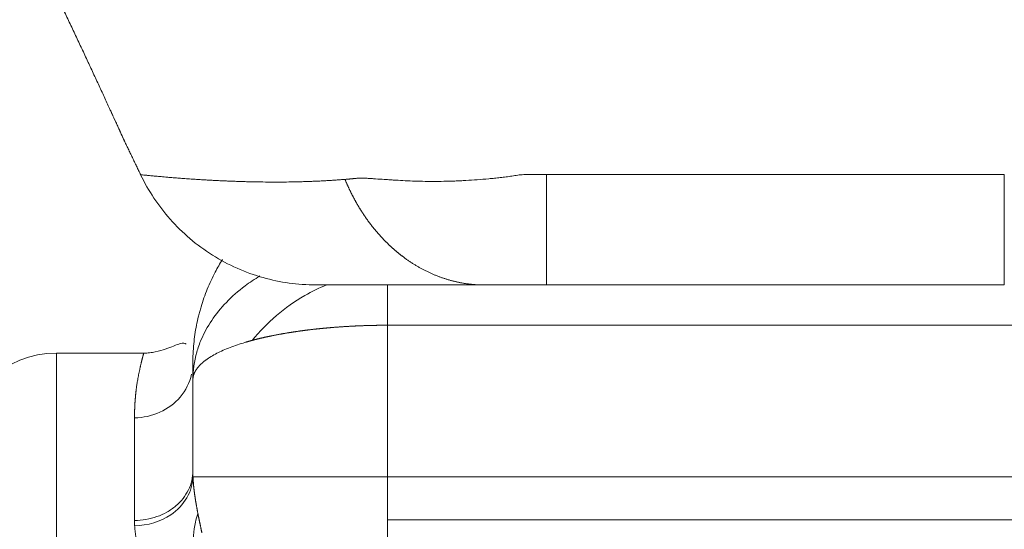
# Model space of a CAD drawing. Header units: millimetres. Extents: x 176 to 9387, y -11044 to -3322.
# Tile 147 of 256: x 8148 to 8199, y -10423 to -10397. Entities that reach past the tile are written whole.
import ezdxf

# ---------------------------------------------------------------- set-up
doc = ezdxf.new("R2010")
doc.units = ezdxf.units.MM
doc.header["$LTSCALE"] = 0.3175
doc.layers.add('1轮廓实线层', color=7, linetype='Continuous', lineweight=18)

msp = doc.modelspace()

# ---------------------------------------------------------------- linework, layer by layer
at = {"layer": '1轮廓实线层'}
for p, q in [((8175.04404, -10410.87988), (8198.57093, -10410.87988)), ((8166.85631, -10412.94938), (8284.52415, -10412.94938)), ((8166.85631, -10420.72932), (8166.85631, -10412.94938)), ((8154.3357, -10414.37988), (8149.8438, -10414.37988)), ((8149.8438, -10516.74404), (8149.8438, -10414.37988)), ((8156.85631, -10420.48132), (8156.85631, -10415.74661)), ((8156.85631, -10415.76209), (8156.85631, -10420.43562)), ((8153.85631, -10422.97122), (8153.85631, -10417.70039)), ((8156.86256, -10420.72932), (8166.85631, -10420.72932)), ((8166.85631, -10420.72932), (8291.40735, -10420.72932)), ((8166.85631, -10420.72932), (8166.85631, -10424.3701)), ((8292.53332, -10422.93917), (8166.85631, -10422.93917))]:
    msp.add_line(p, q, dxfattribs=at)
msp.add_arc((8149.8438, -10419.37988), 5, 90, 177.134016, dxfattribs=at)
for points, degree, knots in [([(8153.3563, -10403.52776), (8153.35631, -10403.52778), (8153.3561, -10403.52729), (8153.35509, -10403.52507), (8153.35236, -10403.51904), (8153.34266, -10403.49764), (8153.32967, -10403.46902), (8153.31806, -10403.44344), (8153.31388, -10403.43422), (8153.3049, -10403.41445), (8153.3001, -10403.40387), (8153.27486, -10403.3483), (8153.25057, -10403.29485), (8153.19542, -10403.17359), (8153.16455, -10403.10576), (8153.1225, -10403.01344), (8153.11392, -10402.99463), (8153.09654, -10402.95649), (8153.07009, -10402.89847), (8153.04257, -10402.83814), (8152.98624, -10402.71472), (8152.94698, -10402.62879), (8152.86566, -10402.45098), (8152.82359, -10402.35908), (8152.75867, -10402.21745), (8152.73673, -10402.1696), (8152.69228, -10402.07273), (8152.66976, -10402.02367), (8152.60176, -10401.87564), (8152.55575, -10401.77559), (8152.46256, -10401.57318), (8152.41538, -10401.47082), (8152.27228, -10401.16073), (8152.17482, -10400.95001), (8151.97651, -10400.52223), (8151.87565, -10400.30516), (8151.72213, -10399.97555), (8151.67059, -10399.86501), (8151.59275, -10399.69826), (8151.5667, -10399.64248), (8151.51453, -10399.53085), (8151.48841, -10399.47499), (8151.35761, -10399.19544), (8151.25239, -10398.97107), (8151.0409, -10398.52108), (8150.93462, -10398.29546), (8150.72108, -10397.8431), (8150.61381, -10397.61637), (8150.39833, -10397.16187), (8150.29012, -10396.93411), (8149.96413, -10396.2494), (8149.745, -10395.79101), (8149.30326, -10394.87064), (8149.08065, -10394.40866), (8148.85632, -10393.94483)], 3, [0, 0, 0, 0, 0.00624833, 0.00624833, 0.01407315, 0.02972278, 0.04537241, 0.04537241, 0.05319723, 0.05319723, 0.06102204, 0.06102204, 0.09232131, 0.09232131, 0.12362057, 0.12362057, 0.13144539, 0.13144539, 0.13927021, 0.15491984, 0.15491984, 0.1862191, 0.1862191, 0.21751837, 0.21751837, 0.233168, 0.233168, 0.24881763, 0.24881763, 0.2801169, 0.2801169, 0.31141617, 0.31141617, 0.3740147, 0.3740147, 0.43661323, 0.43661323, 0.46791249, 0.46791249, 0.48356212, 0.48356212, 0.49921176, 0.49921176, 0.56181029, 0.56181029, 0.62440882, 0.62440882, 0.68700735, 0.68700735, 0.74960588, 0.74960588, 0.87480294, 0.87480294, 1, 1, 1, 1]), ([(8152.61258, -10401.89984), (8152.61949, -10401.91486), (8152.62638, -10401.92985), (8152.65601, -10401.99433), (8152.6786, -10402.04353), (8152.72327, -10402.14085), (8152.74532, -10402.18892), (8152.81059, -10402.33126), (8152.8529, -10402.42365), (8152.93476, -10402.60255), (8152.9743, -10402.68907), (8153.05005, -10402.85494), (8153.08626, -10402.93432), (8153.1289, -10403.02788), (8153.13731, -10403.04633), (8153.15374, -10403.08239), (8153.17785, -10403.13533), (8153.2003, -10403.18464), (8153.24275, -10403.27793), (8153.26783, -10403.33309), (8153.29417, -10403.39103), (8153.29919, -10403.40207), (8153.3086, -10403.42278), (8153.31972, -10403.44725), (8153.32888, -10403.46742), (8153.33368, -10403.47798)], 3, [0, 0, 0, 0, 0.02147321, 0.02147321, 0.09257676, 0.09257676, 0.16368031, 0.16368031, 0.30588742, 0.30588742, 0.44809453, 0.44809453, 0.59030164, 0.59030164, 0.62585342, 0.62585342, 0.6614052, 0.73250875, 0.73250875, 0.87471586, 0.87471586, 0.91026764, 0.91026764, 0.94581942, 1, 1, 1, 1]), ([(8154.17091, -10405.21911), (8154.58269, -10406.06304), (8155.60645, -10407.60787), (8157.78602, -10409.46543), (8160.40535, -10410.62307), (8162.24141, -10410.87509), (8163.18042, -10410.87988)], 3, [0, 0, 0, 0, 0.24501791, 0.50000024, 0.75498244, 1, 1, 1, 1]), ([(8154.17091, -10405.21911), (8154.17092, -10405.21912), (8154.17117, -10405.21915), (8154.18809, -10405.22097), (8154.26278, -10405.22862), (8154.38985, -10405.24123), (8154.57206, -10405.25886), (8154.75781, -10405.27622), (8154.91583, -10405.29097), (8155.02623, -10405.30137), (8155.15497, -10405.3133), (8155.30423, -10405.3268), (8155.47633, -10405.34186), (8155.67382, -10405.35848), (8155.89942, -10405.37666), (8156.15606, -10405.3964), (8156.44685, -10405.41769), (8156.74454, -10405.43847), (8157.03103, -10405.45742), (8157.28533, -10405.47334), (8157.5221, -10405.48746), (8157.7383, -10405.49977), (8157.93121, -10405.51028), (8158.09843, -10405.51901), (8158.2881, -10405.52838), (8158.50949, -10405.53848), (8158.77334, -10405.54947), (8159.03481, -10405.55927), (8159.29309, -10405.56789), (8159.54737, -10405.57534), (8159.79687, -10405.58162), (8160.14031, -10405.58878), (8160.58012, -10405.59499), (8161.12084, -10405.5975), (8161.64917, -10405.59474), (8162.04245, -10405.58857), (8162.298, -10405.5827), (8162.42019, -10405.57957), (8162.54218, -10405.57613), (8162.66393, -10405.57236), (8162.78543, -10405.56827), (8162.90664, -10405.56387), (8163.02756, -10405.55915), (8163.14814, -10405.5541), (8163.26838, -10405.54874), (8163.38823, -10405.54306), (8163.50769, -10405.53706), (8163.62673, -10405.53074), (8163.74531, -10405.5241), (8163.86343, -10405.51714), (8163.98105, -10405.50987), (8164.09816, -10405.50227), (8164.21472, -10405.49435), (8164.33071, -10405.48612), (8164.44613, -10405.47756), (8164.56089, -10405.46871), (8164.63755, -10405.46248), (8164.67565, -10405.45938)], 3, [0, 0, 0, 0, 0.00062071, 0.04864262, 0.09753785, 0.14730013, 0.19792444, 0.24940756, 0.26686649, 0.28600355, 0.30681779, 0.32930821, 0.35347384, 0.37931379, 0.4068274, 0.43601435, 0.46687485, 0.49940985, 0.52451038, 0.5472199, 0.5675384, 0.58546588, 0.60100235, 0.61414776, 0.62490195, 0.64486766, 0.66411776, 0.68265215, 0.70047073, 0.71757355, 0.73396072, 0.74963242, 0.78375581, 0.8159166, 0.84611195, 0.87434138, 0.88094617, 0.88748923, 0.8939706, 0.90039033, 0.90674846, 0.91304491, 0.9192795, 0.92545206, 0.93156243, 0.93761047, 0.94359608, 0.94951913, 0.95537953, 0.9611772, 0.96691207, 0.97258408, 0.97819319, 0.98373936, 0.98922256, 0.99464278, 1, 1, 1, 1]), ([(8173.86696, -10405.21471), (8173.81484, -10405.21534), (8173.76344, -10405.21913), (8173.6614, -10405.22957), (8173.61075, -10405.23625), (8173.50983, -10405.25062), (8173.45957, -10405.25833), (8173.35921, -10405.27379), (8173.30912, -10405.28155), (8173.15899, -10405.30424), (8173.05907, -10405.31849), (8172.85942, -10405.34463), (8172.75971, -10405.35658), (8172.56065, -10405.37898), (8172.46131, -10405.38944), (8172.2631, -10405.40939), (8172.16423, -10405.41888), (8171.86832, -10405.44598), (8171.672, -10405.46226), (8171.28135, -10405.49154), (8171.087, -10405.50447), (8170.79688, -10405.52099), (8170.70041, -10405.52602), (8170.55606, -10405.53286), (8170.50801, -10405.53503), (8170.41203, -10405.53913), (8170.36412, -10405.54106), (8170.12562, -10405.55017), (8169.93756, -10405.55566), (8169.56641, -10405.56243), (8169.38333, -10405.56375), (8169.02229, -10405.56295), (8168.84438, -10405.56095), (8168.49365, -10405.55385), (8168.32081, -10405.54872), (8167.98036, -10405.53596), (8167.81281, -10405.52848), (8167.48299, -10405.51149), (8167.32064, -10405.50174), (8167.08133, -10405.48693), (8167.00222, -10405.48196), (8166.84615, -10405.47208), (8166.76911, -10405.46717), (8166.54089, -10405.45252), (8166.39263, -10405.44284), (8166.17561, -10405.42793), (8166.10416, -10405.42289), (8165.96306, -10405.4129), (8165.8934, -10405.40792), (8165.7561, -10405.39893), (8165.68844, -10405.39487), (8165.58906, -10405.39143), (8165.55629, -10405.39074), (8165.49167, -10405.39094), (8165.45982, -10405.39182), (8165.42859, -10405.39399)], 3, [0, 0, 0, 0, 0.015625, 0.015625, 0.03125, 0.03125, 0.046875, 0.046875, 0.0625, 0.0625, 0.09375, 0.09375, 0.125, 0.125, 0.15625, 0.15625, 0.1875, 0.1875, 0.25, 0.25, 0.3125, 0.3125, 0.34375, 0.34375, 0.359375, 0.359375, 0.375, 0.375, 0.4375, 0.4375, 0.5, 0.5, 0.5625, 0.5625, 0.625, 0.625, 0.6875, 0.6875, 0.75, 0.75, 0.78125, 0.78125, 0.8125, 0.8125, 0.875, 0.875, 0.90625, 0.90625, 0.9375, 0.9375, 0.96875, 0.96875, 0.984375, 0.984375, 1, 1, 1, 1]), ([(8175.04399, -10405.20753), (8174.84799, -10405.20698), (8174.65187, -10405.20679), (8174.35756, -10405.20694), (8174.25944, -10405.20707), (8174.06314, -10405.20743), (8173.96498, -10405.20768), (8173.86685, -10405.20782)], 3, [0, 0, 0, 0, 0.5, 0.5, 0.75, 0.75, 1, 1, 1, 1]), ([(8175.0441, -10405.20719), (8176.73507, -10405.20719), (8180.44911, -10405.20719), (8186.15001, -10405.20719), (8192.24707, -10405.20719), (8196.40696, -10405.20719), (8198.57093, -10405.20719)], 3, [0, 0, 0, 0, 0.2130603, 0.47537353, 0.73768676, 1, 1, 1, 1]), ([(8198.57093, -10405.20718), (8198.57093, -10405.23827), (8198.57093, -10405.26934), (8198.57093, -10405.35058), (8198.57093, -10405.4007), (8198.57093, -10405.55076), (8198.57093, -10405.65039), (8198.57093, -10405.94776), (8198.57093, -10406.14397), (8198.57093, -10406.72394), (8198.57093, -10407.09902), (8198.57093, -10407.81235), (8198.57093, -10408.15056), (8198.57093, -10408.77752), (8198.57093, -10409.06624), (8198.57093, -10409.5842), (8198.57093, -10409.81341), (8198.57093, -10410.20607), (8198.57093, -10410.3695), (8198.57093, -10410.62857), (8198.57093, -10410.72422), (8198.57093, -10410.84949), (8198.57096, -10410.87955), (8198.57091, -10410.87987)], 3, [0, 0, 0, 0, 0.00972113, 0.00972113, 0.02545157, 0.02545157, 0.05691245, 0.05691245, 0.11983421, 0.11983421, 0.24567772, 0.24567772, 0.37152124, 0.37152124, 0.49736475, 0.49736475, 0.62320827, 0.62320827, 0.74905178, 0.74905178, 0.8748953, 0.8748953, 1, 1, 1, 1]), ([(8165.42644, -10405.3898), (8165.40686, -10405.39178), (8165.3677, -10405.39573), (8165.30917, -10405.40152), (8165.25079, -10405.40723), (8165.19257, -10405.41284), (8165.1345, -10405.41837), (8165.07659, -10405.42381), (8165.01884, -10405.42916), (8164.96124, -10405.43443), (8164.9038, -10405.43962), (8164.84651, -10405.44474), (8164.78937, -10405.4498), (8164.73236, -10405.4548), (8164.69447, -10405.45811), (8164.67553, -10405.45977)], 3, [0, 0, 0, 0, 0.07689185, 0.15379034, 0.23069457, 0.30760424, 0.3845194, 0.46144019, 0.53836668, 0.61529866, 0.69223553, 0.76917615, 0.84611879, 0.92306109, 1, 1, 1, 1]), ([(8164.67553, -10405.45977), (8164.68202, -10405.47523), (8164.695, -10405.50613), (8164.71468, -10405.55232), (8164.73449, -10405.59836), (8164.75446, -10405.64422), (8164.77459, -10405.68992), (8164.79486, -10405.73545), (8164.81529, -10405.7808), (8164.83587, -10405.82598), (8164.85661, -10405.87098), (8164.87751, -10405.91581), (8164.89856, -10405.96045), (8164.91977, -10406.00492), (8164.94113, -10406.0492), (8164.96265, -10406.09331), (8164.98433, -10406.13723), (8165.00616, -10406.18097), (8165.02815, -10406.22452), (8165.0503, -10406.2679), (8165.07261, -10406.31108), (8165.09507, -10406.35409), (8165.1177, -10406.39691), (8165.14047, -10406.43955), (8165.16341, -10406.482), (8165.1865, -10406.52427), (8165.20976, -10406.56636), (8165.23316, -10406.60827), (8165.25673, -10406.64999), (8165.28045, -10406.69154), (8165.30433, -10406.7329), (8165.32836, -10406.77408), (8165.35256, -10406.81508), (8165.3769, -10406.8559), (8165.40141, -10406.89654), (8165.42607, -10406.937), (8165.45088, -10406.97729), (8165.47585, -10407.01739), (8165.50098, -10407.05732), (8165.52626, -10407.09708), (8165.55169, -10407.13666), (8165.57728, -10407.17606), (8165.60303, -10407.21529), (8165.62893, -10407.25434), (8165.65498, -10407.29322), (8165.68119, -10407.33193), (8165.70755, -10407.37046), (8165.73407, -10407.40883), (8165.76074, -10407.44702), (8165.78756, -10407.48503), (8165.81454, -10407.52288), (8165.84167, -10407.56055), (8165.86895, -10407.59805), (8165.89639, -10407.63539), (8165.92398, -10407.67255), (8165.95172, -10407.70954), (8165.97962, -10407.74635), (8166.00767, -10407.783), (8166.03588, -10407.81948), (8166.06423, -10407.85578), (8166.09274, -10407.89192), (8166.12141, -10407.92788), (8166.15023, -10407.96367), (8166.1792, -10407.99929), (8166.20832, -10408.03474), (8166.2376, -10408.07002), (8166.26703, -10408.10513), (8166.29662, -10408.14006), (8166.32636, -10408.17482), (8166.35626, -10408.20941), (8166.3863, -10408.24382), (8166.41651, -10408.27806), (8166.44686, -10408.31213), (8166.47738, -10408.34602), (8166.50804, -10408.37974), (8166.53886, -10408.41328), (8166.56984, -10408.44664), (8166.60097, -10408.47983), (8166.63226, -10408.51285), (8166.6637, -10408.54568), (8166.69529, -10408.57834), (8166.72705, -10408.61082), (8166.75895, -10408.64312), (8166.79102, -10408.67525), (8166.82324, -10408.70719), (8166.85562, -10408.73895), (8166.88815, -10408.77053), (8166.92084, -10408.80193), (8166.95369, -10408.83315), (8166.98669, -10408.86418), (8167.01986, -10408.89503), (8167.05318, -10408.9257), (8167.08666, -10408.95618), (8167.12029, -10408.98647), (8167.15409, -10409.01657), (8167.18804, -10409.04649), (8167.22215, -10409.07622), (8167.25643, -10409.10576), (8167.29086, -10409.13512), (8167.32545, -10409.16427), (8167.3602, -10409.19324), (8167.39511, -10409.22202), (8167.43018, -10409.2506), (8167.46542, -10409.27899), (8167.50081, -10409.30718), (8167.53637, -10409.33518), (8167.57208, -10409.36299), (8167.60796, -10409.39059), (8167.65412, -10409.42569), (8167.71062, -10409.46795), (8167.77756, -10409.51695), (8167.84472, -10409.56503), (8167.91209, -10409.61221), (8167.97966, -10409.65849), (8168.04744, -10409.70387), (8168.11542, -10409.74836), (8168.18361, -10409.79196), (8168.252, -10409.83468), (8168.32058, -10409.87652), (8168.38937, -10409.91749), (8168.45835, -10409.95758), (8168.52753, -10409.99681), (8168.59691, -10410.03517), (8168.66648, -10410.07267), (8168.73625, -10410.10931), (8168.80621, -10410.1451), (8168.87636, -10410.18002), (8168.9467, -10410.2141), (8169.01724, -10410.24733), (8169.08796, -10410.27971), (8169.15888, -10410.31124), (8169.22998, -10410.34192), (8169.30127, -10410.37177), (8169.37276, -10410.40077), (8169.44443, -10410.42892), (8169.51629, -10410.45624), (8169.58833, -10410.48272), (8169.66057, -10410.50835), (8169.73299, -10410.53314), (8169.8056, -10410.5571), (8169.8784, -10410.58021), (8169.95139, -10410.60248), (8170.02457, -10410.6239), (8170.09793, -10410.64448), (8170.17149, -10410.66422), (8170.24524, -10410.6831), (8170.31917, -10410.70114), (8170.3933, -10410.71832), (8170.46762, -10410.73466), (8170.54214, -10410.75013), (8170.61685, -10410.76475), (8170.69175, -10410.77851), (8170.76685, -10410.7914), (8170.84214, -10410.80343), (8170.91763, -10410.81458), (8170.99332, -10410.82487), (8171.06921, -10410.83428), (8171.14529, -10410.84282), (8171.22158, -10410.85048), (8171.29806, -10410.85727), (8171.37475, -10410.86317), (8171.45163, -10410.8682), (8171.52872, -10410.87235), (8171.606, -10410.87564), (8171.68347, -10410.87805), (8171.76114, -10410.87966), (8171.81298, -10410.88002), (8171.83893, -10410.8802)], 3, [0, 0, 0, 0, 0.00477838, 0.00955145, 0.01431918, 0.01908152, 0.02383846, 0.02859, 0.03333614, 0.03807691, 0.04281234, 0.04754247, 0.05226737, 0.05698709, 0.06170171, 0.06641131, 0.07111598, 0.07581582, 0.08051094, 0.08520143, 0.08988743, 0.09456904, 0.0992464, 0.10391962, 0.10858886, 0.11325423, 0.11791588, 0.12257395, 0.12722858, 0.13187991, 0.13652809, 0.14117326, 0.14581556, 0.15045515, 0.15509216, 0.15972675, 0.16435905, 0.16898921, 0.17361737, 0.17824368, 0.18286826, 0.18749128, 0.19211285, 0.19673312, 0.20135221, 0.20597028, 0.21058744, 0.21520382, 0.21981957, 0.22443479, 0.22904962, 0.23366419, 0.23827861, 0.242893, 0.2475075, 0.25212221, 0.25673725, 0.26135275, 0.26596881, 0.27058556, 0.2752031, 0.27982156, 0.28444104, 0.28906166, 0.29368354, 0.29830677, 0.30293147, 0.30755777, 0.31218575, 0.31681555, 0.32144727, 0.32608101, 0.3307169, 0.33535504, 0.33999555, 0.34463853, 0.3492841, 0.35393237, 0.35858346, 0.36323747, 0.36789452, 0.37255472, 0.37721819, 0.38188504, 0.38655539, 0.39122934, 0.39590702, 0.40058854, 0.40527401, 0.40996356, 0.4146573, 0.41935536, 0.42405784, 0.42876487, 0.43347658, 0.43819307, 0.44291449, 0.44764095, 0.45237257, 0.45710948, 0.46185181, 0.46659968, 0.47135323, 0.47611258, 0.48087786, 0.48564921, 0.49042675, 0.49521061, 0.50000094, 0.50883175, 0.51764125, 0.52643024, 0.53519949, 0.54394978, 0.55268187, 0.56139651, 0.57009446, 0.57877646, 0.58744323, 0.59609553, 0.60473407, 0.61335957, 0.62197276, 0.63057435, 0.63916505, 0.64774558, 0.65631665, 0.66487896, 0.67343322, 0.68198015, 0.69052044, 0.69905481, 0.70758398, 0.71610866, 0.72462957, 0.73314743, 0.74166299, 0.75017697, 0.75869012, 0.7672032, 0.77571696, 0.78423218, 0.79274964, 0.80127012, 0.80979442, 0.81832336, 0.82685777, 0.83539846, 0.8439463, 0.85250212, 0.8610668, 0.86964121, 0.87822623, 0.88682274, 0.89543164, 0.9040538, 0.91269012, 0.92134144, 0.93000861, 0.93869245, 0.94739372, 0.95611313, 0.9648513, 0.97360876, 0.9823859, 0.99118297, 1, 1, 1, 1]), ([(8158.37827, -10409.57676), (8158.24666, -10409.78715), (8158.12371, -10410.00113), (8157.85826, -10410.50495), (8157.5856, -10411.08973), (8157.37042, -10411.69823), (8157.25417, -10412.08604), (8157.22066, -10412.20295), (8157.18923, -10412.32071), (8157.16874, -10412.39941), (8157.15872, -10412.43888), (8157.10989, -10412.63624), (8157.0748, -10412.79459), (8156.98128, -10413.27099), (8156.93455, -10413.59037), (8156.88768, -10414.07208), (8156.87593, -10414.2331), (8156.86417, -10414.47529), (8156.85975, -10414.59655), (8156.85716, -10414.73831), (8156.85652, -10414.80927), (8156.85638, -10414.83969), (8156.85634, -10414.85491), (8156.85632, -10414.85987), (8156.85631, -10414.86987), (8156.85631, -10414.87488), (8156.85631, -10414.87988)], 3, [0, 0, 0, 0, 0.13183133, 0.13183133, 0.30546507, 0.4790988, 0.4790988, 0.52250723, 0.54421145, 0.54421145, 0.56591567, 0.56591567, 0.65273253, 0.65273253, 0.82636627, 0.82636627, 0.91318313, 0.91318313, 0.95659157, 0.97829578, 0.98914789, 0.99457395, 0.99457395, 0.99728697, 0.99728697, 1, 1, 1, 1]), ([(8160.3013, -10410.41985), (8160.03404, -10410.58074), (8159.40515, -10411.00352), (8158.2173, -10412.04711), (8157.43687, -10413.2175), (8157.11878, -10414.11566), (8157.05597, -10414.3368)], 3, [0, 0, 0, 0, 0.15544655, 0.38712312, 0.85047626, 1, 1, 1, 1]), ([(8163.7397, -10410.87852), (8163.3493, -10411.03379), (8162.96976, -10411.21705), (8161.57142, -10412.02086), (8160.66272, -10412.81346), (8159.9018, -10413.72635)], 3, [0, 0, 0, 0, 0.26038924, 0.26038924, 1, 1, 1, 1]), ([(8163.18041, -10410.87988), (8163.18043, -10410.87988), (8163.18049, -10410.87988), (8163.18064, -10410.87988), (8163.18077, -10410.87988), (8163.18082, -10410.87988), (8163.18087, -10410.87988), (8163.18092, -10410.87988), (8163.18097, -10410.87988), (8163.18102, -10410.87988), (8163.18107, -10410.87988), (8163.18112, -10410.87988), (8163.18117, -10410.87988), (8163.18122, -10410.87988), (8163.18127, -10410.87988), (8163.18133, -10410.87988), (8163.18254, -10410.87988), (8163.18486, -10410.87988), (8163.19132, -10410.87988), (8163.20478, -10410.87988), (8163.23216, -10410.87988), (8163.25284, -10410.87988), (8163.25535, -10410.87988), (8163.25798, -10410.87988), (8163.25813, -10410.87988), (8163.25818, -10410.87988), (8163.25823, -10410.87988), (8163.25829, -10410.87988), (8163.25843, -10410.87988), (8163.25896, -10410.87988), (8163.26021, -10410.87988), (8163.26294, -10410.87988), (8163.27165, -10410.87988), (8163.29334, -10410.87988), (8163.3155, -10410.87988), (8163.36195, -10410.87988), (8163.42956, -10410.87988), (8163.53768, -10410.87988), (8163.64356, -10410.87988), (8163.70761, -10410.87988), (8163.75167, -10410.87988), (8163.76569, -10410.87988), (8163.78558, -10410.87988), (8163.79524, -10410.87988), (8163.80521, -10410.87988), (8163.80898, -10410.87988), (8163.80975, -10410.87988), (8163.8098, -10410.87988), (8163.80985, -10410.87988), (8163.80994, -10410.87988), (8163.81014, -10410.87988), (8163.81062, -10410.87988), (8163.81156, -10410.87988), (8163.81454, -10410.87988), (8163.85247, -10410.87988), (8163.8967, -10410.87988), (8163.99476, -10410.87988), (8164.05119, -10410.87988), (8164.14943, -10410.87988), (8164.18445, -10410.87988), (8164.24075, -10410.87988), (8164.26257, -10410.87988), (8164.28586, -10410.87988), (8164.28934, -10410.87988), (8164.29029, -10410.87988), (8164.29093, -10410.87988), (8164.29129, -10410.87988), (8164.29306, -10410.87988), (8164.30011, -10410.87988), (8164.3184, -10410.87988), (8164.42446, -10410.87988), (8164.51946, -10410.87988), (8164.67378, -10410.87988), (8164.74365, -10410.87988), (8164.83406, -10410.87988), (8164.8618, -10410.87988), (8164.89322, -10410.87988), (8164.90087, -10410.87988), (8164.909, -10410.87988), (8164.91156, -10410.87988), (8164.91265, -10410.87988), (8164.9132, -10410.87988), (8164.91343, -10410.87988), (8164.91386, -10410.87988), (8164.91757, -10410.87988), (8164.93545, -10410.87988), (8164.95408, -10410.87988), (8165.03179, -10410.87988), (8165.10417, -10410.87988), (8165.23057, -10410.87988), (8165.27569, -10410.87988), (8165.37224, -10410.87988), (8165.47512, -10410.87988), (8165.59169, -10410.87988), (8165.66142, -10410.87988), (8165.66971, -10410.87988), (8165.67807, -10410.87988), (8165.67868, -10410.87988), (8165.67881, -10410.87988), (8165.67908, -10410.87988), (8165.6795, -10410.87988), (8165.68101, -10410.87988), (8165.68459, -10410.87988), (8165.69229, -10410.87988), (8165.71641, -10410.87988), (8165.7728, -10410.87988), (8165.82344, -10410.87988), (8165.98879, -10410.87988), (8166.11002, -10410.87988), (8166.32405, -10410.87988), (8166.41684, -10410.87988), (8166.51219, -10410.87988), (8166.53925, -10410.87988), (8166.56806, -10410.87988), (8166.58078, -10410.87988), (8166.5856, -10410.87988), (8166.58658, -10410.87988), (8166.58664, -10410.87988), (8166.58672, -10410.87988), (8166.58688, -10410.87988), (8166.58722, -10410.87988), (8166.58799, -10410.87988), (8166.58954, -10410.87988), (8166.59441, -10410.87988), (8166.65555, -10410.87988), (8166.83161, -10410.87988), (8167.1302, -10410.87988), (8167.41264, -10410.87988), (8167.58251, -10410.87988), (8167.6253, -10410.87988), (8167.63653, -10410.87988), (8167.64011, -10410.87988), (8167.64164, -10410.87988), (8167.64221, -10410.87988), (8167.64228, -10410.87988), (8167.64233, -10410.87988), (8167.64238, -10410.87988), (8167.64251, -10410.87988), (8167.64377, -10410.87988), (8167.651, -10410.87988), (8167.67547, -10410.87988), (8167.7139, -10410.87988), (8167.74912, -10410.87988), (8167.76352, -10410.87988), (8167.78017, -10410.87988), (8167.78306, -10410.87988), (8167.78429, -10410.87988), (8167.78463, -10410.87988), (8167.78485, -10410.87988), (8167.78497, -10410.87988), (8167.7853, -10410.87988), (8167.78767, -10410.87988), (8167.79425, -10410.87988), (8167.81735, -10410.87988), (8167.83816, -10410.87988), (8167.85882, -10410.87988), (8167.86306, -10410.87988), (8167.87147, -10410.87988), (8167.87987, -10410.87988), (8167.88825, -10410.87988), (8167.89452, -10410.87988), (8167.89662, -10410.87988), (8167.89978, -10410.87988), (8167.90084, -10410.87988), (8167.90295, -10410.87988), (8167.90399, -10410.87988), (8167.90719, -10410.87988), (8167.90925, -10410.87988), (8167.91349, -10410.87988), (8167.91557, -10410.87988), (8167.91978, -10410.87988), (8167.92294, -10410.87988), (8167.92665, -10410.87988), (8167.92824, -10410.87988), (8167.9293, -10410.87988), (8167.92985, -10410.87988), (8167.9382, -10410.87988), (8167.96196, -10410.87988), (8168.01868, -10410.87988), (8168.10346, -10410.87988), (8168.1799, -10410.87988), (8168.22201, -10410.87988), (8168.22696, -10410.87988), (8168.22733, -10410.87988), (8168.2274, -10410.87988), (8168.22748, -10410.87988), (8168.22761, -10410.87988), (8168.22807, -10410.87988), (8168.22916, -10410.87988), (8168.23153, -10410.87988), (8168.23905, -10410.87988), (8168.25744, -10410.87988), (8168.27576, -10410.87988), (8168.33991, -10410.87988), (8168.40098, -10410.87988), (8168.5438, -10410.87988), (8168.62556, -10410.87988), (8168.74168, -10410.87988), (8168.77756, -10410.87988), (8168.82129, -10410.87988), (8168.84203, -10410.87988), (8168.85008, -10410.87988), (8168.8521, -10410.87988), (8168.85242, -10410.87988), (8168.85313, -10410.87988), (8168.85418, -10410.87988), (8168.85806, -10410.87988), (8168.9067, -10410.87988), (8169.0437, -10410.87988), (8169.17447, -10410.87988), (8169.43087, -10410.87988), (8169.59492, -10410.87988), (8169.90627, -10410.87988), (8170.05359, -10410.87988), (8170.19981, -10410.87988), (8170.21265, -10410.87988), (8170.22754, -10410.87988), (8170.2339, -10410.87988), (8170.23813, -10410.87988), (8170.24013, -10410.87988), (8170.25842, -10410.87988), (8170.30869, -10410.87988), (8170.3635, -10410.87988), (8170.47938, -10410.87988), (8170.56494, -10410.87988), (8170.75383, -10410.87988), (8170.85715, -10410.87988), (8170.97717, -10410.87988), (8170.98782, -10410.87988), (8171.00034, -10410.87988), (8171.00572, -10410.87988), (8171.00932, -10410.87988), (8171.01121, -10410.87988), (8171.02803, -10410.87988), (8171.07255, -10410.87988), (8171.17389, -10410.87988), (8171.25633, -10410.87988), (8171.41502, -10410.87988), (8171.51254, -10410.87988), (8171.68961, -10410.87988), (8171.76914, -10410.87988), (8171.83904, -10410.87988)], 3, [0, 0, 0, 0, 0.00377901, 0.00377901, 0.0076705, 0.00961624, 0.01058911, 0.01107555, 0.01131877, 0.01144038, 0.01147078, 0.01147078, 0.01148598, 0.01148598, 0.01150118, 0.01156199, 0.01934496, 0.03491091, 0.03491091, 0.06604282, 0.09717473, 0.09717473, 0.10106621, 0.10130943, 0.10133984, 0.10133984, 0.10137024, 0.10137024, 0.10143104, 0.10155265, 0.10203909, 0.10301196, 0.1049577, 0.11274068, 0.12830663, 0.12830663, 0.15943854, 0.19057044, 0.22170235, 0.25283426, 0.25283426, 0.26840021, 0.26840021, 0.27618319, 0.28007467, 0.28104755, 0.28107795, 0.28107795, 0.28110835, 0.28110835, 0.28116916, 0.28129076, 0.28153398, 0.28202042, 0.28396616, 0.31509807, 0.31509807, 0.34622997, 0.34622997, 0.36179593, 0.36179593, 0.3695789, 0.37055178, 0.37079499, 0.3709166, 0.3709166, 0.37103821, 0.37103821, 0.37152465, 0.37347039, 0.37736188, 0.40849379, 0.40849379, 0.43962569, 0.43962569, 0.45519165, 0.45519165, 0.45908313, 0.46005601, 0.46054244, 0.46078566, 0.46078566, 0.46090727, 0.46090727, 0.46102888, 0.46297462, 0.4707576, 0.4707576, 0.5018895, 0.5018895, 0.51745546, 0.51745546, 0.53302141, 0.54858736, 0.54858736, 0.55053311, 0.55065472, 0.55065472, 0.55068512, 0.55068512, 0.55071552, 0.55077633, 0.55101954, 0.55150598, 0.55247885, 0.55637034, 0.56415332, 0.56415332, 0.59528522, 0.59528522, 0.62641713, 0.62641713, 0.6342001, 0.63809159, 0.64003734, 0.64052377, 0.64053897, 0.64053897, 0.64055418, 0.64055418, 0.64058458, 0.64064538, 0.64076699, 0.64101021, 0.64198308, 0.65754903, 0.68868094, 0.71981285, 0.72759582, 0.72954157, 0.730028, 0.73027122, 0.73039283, 0.73039283, 0.73040803, 0.73040803, 0.73042323, 0.73045363, 0.73051444, 0.73148731, 0.7353788, 0.73927029, 0.73927029, 0.74121603, 0.74145925, 0.74158086, 0.74161126, 0.74162646, 0.74162646, 0.74164166, 0.74164166, 0.74170247, 0.7421889, 0.74316178, 0.74705326, 0.74705326, 0.74802614, 0.74802614, 0.74899901, 0.74997188, 0.74997188, 0.75045832, 0.75045832, 0.75070153, 0.75070153, 0.75094475, 0.75094475, 0.75143119, 0.75143119, 0.75191762, 0.75191762, 0.75240406, 0.75264728, 0.75276889, 0.75276889, 0.7528905, 0.7528905, 0.75483624, 0.75872773, 0.76651071, 0.77429368, 0.77526655, 0.77532736, 0.77532736, 0.77534256, 0.77534256, 0.77535776, 0.77538816, 0.77550977, 0.77575299, 0.77623943, 0.77818517, 0.78207666, 0.78207666, 0.79764261, 0.79764261, 0.81320856, 0.81320856, 0.81710005, 0.8190458, 0.82001867, 0.82026189, 0.82026189, 0.82032269, 0.82032269, 0.8203835, 0.8205051, 0.82099154, 0.82877452, 0.84434047, 0.84434047, 0.87547238, 0.87547238, 0.90660428, 0.90660428, 0.90855003, 0.9095229, 0.91000933, 0.91000933, 0.91049577, 0.91049577, 0.91438726, 0.92217024, 0.92217024, 0.93773619, 0.93773619, 0.95330214, 0.95330214, 0.95427501, 0.95476145, 0.95500467, 0.95500467, 0.95524789, 0.95524789, 0.95719363, 0.96108512, 0.96886809, 0.96886809, 0.98443405, 0.98443405, 1, 1, 1, 1]), ([(8166.85631, -10410.86646), (8166.85631, -10410.94726), (8166.85631, -10411.02905), (8166.85631, -10411.30617), (8166.85631, -10411.50545), (8166.85631, -10411.91052), (8166.85631, -10412.11632), (8166.85631, -10412.53121), (8166.85631, -10412.74029), (8166.85631, -10412.94938)], 3, [0, 0, 0, 0, 0.12411846, 0.12411846, 0.41607898, 0.41607898, 0.70803949, 0.70803949, 1, 1, 1, 1]), ([(8175.04404, -10410.87988), (8174.16035, -10410.87988), (8174.06256, -10410.87988), (8173.84384, -10410.87988), (8173.81718, -10410.87988), (8173.69878, -10410.87988), (8173.57476, -10410.87988), (8173.34504, -10410.87988), (8173.12846, -10410.87988), (8172.75823, -10410.87988), (8172.41796, -10410.87988), (8172.29914, -10410.87988), (8172.12862, -10410.87988), (8171.85968, -10410.87988), (8171.83907, -10410.87988)], 2, [0, 0, 0, 0.25, 0.25, 0.3125, 0.3125, 0.375, 0.375, 0.5, 0.5, 0.75, 0.75, 0.875, 0.875, 1, 1, 1]), ([(8166.85631, -10412.94938), (8166.84017, -10412.94938), (8166.80789, -10412.9494), (8166.75945, -10412.9495), (8166.71098, -10412.94967), (8166.66248, -10412.94991), (8166.61395, -10412.95021), (8166.5654, -10412.95059), (8166.51682, -10412.95103), (8166.46822, -10412.95154), (8166.41959, -10412.95212), (8166.37094, -10412.95276), (8166.32227, -10412.95348), (8166.27358, -10412.95426), (8166.22487, -10412.95511), (8166.17615, -10412.95603), (8166.1274, -10412.95701), (8166.07865, -10412.95807), (8166.02987, -10412.95919), (8165.98109, -10412.96038), (8165.93229, -10412.96164), (8165.88349, -10412.96297), (8165.83467, -10412.96436), (8165.78585, -10412.96582), (8165.73702, -10412.96735), (8165.68819, -10412.96895), (8165.63935, -10412.97062), (8165.5905, -10412.97235), (8165.54166, -10412.97415), (8165.49282, -10412.97602), (8165.44397, -10412.97796), (8165.39513, -10412.97997), (8165.34629, -10412.98204), (8165.29746, -10412.98418), (8165.24863, -10412.98639), (8165.19981, -10412.98867), (8165.151, -10412.99102), (8165.1022, -10412.99343), (8165.05341, -10412.99591), (8165.00463, -10412.99846), (8164.95587, -10413.00108), (8164.90712, -10413.00377), (8164.85838, -10413.00652), (8164.80966, -10413.00934), (8164.76097, -10413.01223), (8164.71229, -10413.01519), (8164.66363, -10413.01822), (8164.615, -10413.02131), (8164.56639, -10413.02448), (8164.5178, -10413.02771), (8164.46925, -10413.031), (8164.42072, -10413.03437), (8164.37222, -10413.0378), (8164.32375, -10413.04131), (8164.27531, -10413.04488), (8164.2269, -10413.04852), (8164.17853, -10413.05222), (8164.1302, -10413.056), (8164.0819, -10413.05984), (8164.03365, -10413.06375), (8163.98543, -10413.06773), (8163.93725, -10413.07177), (8163.88912, -10413.07589), (8163.84103, -10413.08007), (8163.79299, -10413.08432), (8163.74499, -10413.08864), (8163.69704, -10413.09302), (8163.64914, -10413.09748), (8163.60129, -10413.102), (8163.5535, -10413.10659), (8163.50576, -10413.11125), (8163.45807, -10413.11598), (8163.41044, -10413.12077), (8163.36287, -10413.12563), (8163.31536, -10413.13056), (8163.26791, -10413.13556), (8163.22052, -10413.14063), (8163.17319, -10413.14576), (8163.12593, -10413.15096), (8163.07873, -10413.15623), (8163.03161, -10413.16157), (8162.98455, -10413.16698), (8162.93756, -10413.17245), (8162.89065, -10413.178), (8162.84381, -10413.18361), (8162.79704, -10413.18928), (8162.75035, -10413.19503), (8162.70374, -10413.20085), (8162.65721, -10413.20673), (8162.61075, -10413.21268), (8162.56438, -10413.2187), (8162.5181, -10413.22478), (8162.47189, -10413.23094), (8162.42578, -10413.23716), (8162.37975, -10413.24345), (8162.33381, -10413.24981), (8162.28796, -10413.25624), (8162.24221, -10413.26273), (8162.19655, -10413.26929), (8162.15098, -10413.27592), (8162.10551, -10413.28262), (8162.06013, -10413.28939), (8162.01486, -10413.29622), (8161.96969, -10413.30312), (8161.92462, -10413.31009), (8161.87965, -10413.31713), (8161.83479, -10413.32424), (8161.79003, -10413.33141), (8161.74539, -10413.33866), (8161.70085, -10413.34597), (8161.65642, -10413.35335), (8161.61211, -10413.36079), (8161.56791, -10413.36831), (8161.52382, -10413.37589), (8161.47985, -10413.38354), (8161.436, -10413.39126), (8161.39227, -10413.39904), (8161.34867, -10413.4069), (8161.30518, -10413.41482), (8161.26182, -10413.42281), (8161.21858, -10413.43087), (8161.17547, -10413.439), (8161.13249, -10413.44719), (8161.08964, -10413.45545), (8161.04692, -10413.46378), (8161.00434, -10413.47218), (8160.96189, -10413.48065), (8160.91957, -10413.48918), (8160.87739, -10413.49779), (8160.83535, -10413.50646), (8160.79345, -10413.5152), (8160.7517, -10413.524), (8160.71008, -10413.53288), (8160.66861, -10413.54182), (8160.62729, -10413.55083), (8160.58611, -10413.55991), (8160.54509, -10413.56906), (8160.50421, -10413.57827), (8160.46349, -10413.58755), (8160.42292, -10413.5969), (8160.3825, -10413.60632), (8160.34225, -10413.61581), (8160.30214, -10413.62536), (8160.2622, -10413.63499), (8160.22242, -10413.64468), (8160.18281, -10413.65443), (8160.14335, -10413.66426), (8160.10406, -10413.67416), (8160.06494, -10413.68412), (8160.02599, -10413.69415), (8159.9872, -10413.70425), (8159.94859, -10413.71441), (8159.91015, -10413.72465), (8159.87188, -10413.73495), (8159.83379, -10413.74532), (8159.79587, -10413.75576), (8159.75814, -10413.76627), (8159.72058, -10413.77684), (8159.68321, -10413.78749), (8159.64601, -10413.7982), (8159.60901, -10413.80897), (8159.57218, -10413.81982), (8159.41291, -10413.86727), (8159.13679, -10413.95526), (8158.76309, -10414.09014), (8158.40975, -10414.23561), (8158.08098, -10414.39165), (8157.78113, -10414.55827), (8157.59812, -10414.67997), (8157.50279, -10414.75074), (8157.48128, -10414.76703), (8157.45982, -10414.78359), (8157.43844, -10414.80044), (8157.41714, -10414.81757), (8157.39595, -10414.83497), (8157.37488, -10414.85267), (8157.35395, -10414.87064), (8157.33318, -10414.88889), (8157.31258, -10414.90743), (8157.29217, -10414.92624), (8157.27197, -10414.94534), (8157.25199, -10414.96472), (8157.23227, -10414.98438), (8157.21281, -10415.00433), (8157.19363, -10415.02455), (8157.17476, -10415.04506), (8157.15621, -10415.06584), (8157.13801, -10415.08691), (8157.12017, -10415.10826), (8157.10271, -10415.12989), (8157.08566, -10415.15181), (8157.06904, -10415.174), (8157.05286, -10415.19648), (8157.03716, -10415.21924), (8157.02194, -10415.24227), (8157.00723, -10415.2656), (8156.99307, -10415.2892), (8156.97945, -10415.31308), (8156.96642, -10415.33725), (8156.95399, -10415.36169), (8156.94219, -10415.38642), (8156.93104, -10415.41143), (8156.92056, -10415.43672), (8156.91077, -10415.46229), (8156.90171, -10415.48815), (8156.89339, -10415.51428), (8156.88584, -10415.5407), (8156.87909, -10415.5674), (8156.87315, -10415.59438), (8156.86806, -10415.62164), (8156.86384, -10415.64919), (8156.86051, -10415.67701), (8156.85811, -10415.70512), (8156.85659, -10415.7335), (8156.8564, -10415.75254), (8156.85631, -10415.76209)], 3, [0, 0, 0, 0, 0.00302255, 0.00604713, 0.00907377, 0.01210246, 0.0151332, 0.01816602, 0.02120091, 0.02423787, 0.02727692, 0.03031805, 0.03336128, 0.03640662, 0.03945405, 0.04250361, 0.04555528, 0.04860907, 0.05166499, 0.05472305, 0.05778326, 0.0608456, 0.06391011, 0.06697677, 0.07004559, 0.07311658, 0.07618976, 0.07926511, 0.08234265, 0.08542238, 0.08850431, 0.09158844, 0.09467479, 0.09776334, 0.10085412, 0.10394713, 0.10704237, 0.11013984, 0.11323956, 0.11634153, 0.11944575, 0.12255223, 0.12566098, 0.12877199, 0.13188529, 0.13500086, 0.13811872, 0.14123887, 0.14436132, 0.14748608, 0.15061314, 0.15374252, 0.15687421, 0.16000823, 0.16314458, 0.16628327, 0.16942429, 0.17256767, 0.17571339, 0.17886147, 0.18201191, 0.18516472, 0.1883199, 0.19147746, 0.19463741, 0.19779974, 0.20096446, 0.20413158, 0.20730111, 0.21047304, 0.21364739, 0.21682416, 0.22000335, 0.22318497, 0.22636902, 0.22955552, 0.23274446, 0.23593585, 0.23912969, 0.242326, 0.24552477, 0.248726, 0.25192972, 0.25513591, 0.25834459, 0.26155576, 0.26476942, 0.26798559, 0.27120426, 0.27442543, 0.27764913, 0.28087534, 0.28410407, 0.28733534, 0.29056914, 0.29380548, 0.29704436, 0.3002858, 0.30352978, 0.30677633, 0.31002543, 0.31327711, 0.31653136, 0.31978818, 0.32304759, 0.32630959, 0.32957418, 0.33284136, 0.33611115, 0.33938354, 0.34265854, 0.34593616, 0.3492164, 0.35249926, 0.35578475, 0.35907288, 0.36236364, 0.36565705, 0.36895311, 0.37225182, 0.37555318, 0.37885721, 0.38216391, 0.38547327, 0.38878531, 0.39210003, 0.39541744, 0.39873753, 0.40206032, 0.4053858, 0.40871399, 0.41204488, 0.41537849, 0.41871481, 0.42205385, 0.42539562, 0.42874011, 0.43208734, 0.43543731, 0.43879001, 0.44214547, 0.44550367, 0.44886463, 0.45222836, 0.45559484, 0.45896409, 0.46233612, 0.46571092, 0.4690885, 0.47246887, 0.47585203, 0.47923798, 0.48262673, 0.48601828, 0.48941264, 0.49280981, 0.4962098, 0.4996126, 0.50301823, 0.50642668, 0.50983797, 0.51325209, 0.51666905, 0.55440262, 0.59336959, 0.63357413, 0.67502001, 0.71771068, 0.76164928, 0.76555327, 0.76951403, 0.77353153, 0.7776058, 0.78173683, 0.78592463, 0.79016919, 0.79447052, 0.79882862, 0.80324349, 0.80771513, 0.81224355, 0.81682875, 0.82147072, 0.82616947, 0.83092501, 0.83573733, 0.84060643, 0.84553232, 0.850515, 0.85555446, 0.86065071, 0.86580375, 0.87101359, 0.87628021, 0.88160363, 0.88698385, 0.89242086, 0.89791467, 0.90346527, 0.90907267, 0.91473687, 0.92045787, 0.92623567, 0.93207028, 0.93796168, 0.94390989, 0.9499149, 0.95597672, 0.96209534, 0.96827076, 0.97450299, 0.98079203, 0.98713788, 0.99354054, 1, 1, 1, 1]), ([(8156.50981, -10413.92159), (8156.44442, -10413.8678), (8156.2982, -10413.84926), (8155.93389, -10413.98611), (8155.53116, -10414.1501), (8155.10154, -10414.29268), (8154.7016, -10414.35925), (8154.49011, -10414.37661), (8154.3877, -10414.3794), (8154.33592, -10414.37971)], 3, [0, 0, 0, 0, 0.40117626, 0.63802732, 0.81154567, 0.92656956, 0.96642713, 0.98361099, 1, 1, 1, 1]), ([(8153.85631, -10417.70039), (8153.85632, -10417.68855), (8153.85634, -10417.66476), (8153.85651, -10417.62918), (8153.85678, -10417.5935), (8153.85716, -10417.55775), (8153.85766, -10417.52191), (8153.85826, -10417.48601), (8153.85897, -10417.45003), (8153.85979, -10417.414), (8153.86072, -10417.3779), (8153.86175, -10417.34176), (8153.8629, -10417.30556), (8153.86416, -10417.26932), (8153.86553, -10417.23304), (8153.867, -10417.19673), (8153.86859, -10417.16039), (8153.87028, -10417.12402), (8153.87208, -10417.08764), (8153.87399, -10417.05124), (8153.87602, -10417.01484), (8153.87815, -10416.97843), (8153.88039, -10416.94202), (8153.88274, -10416.90562), (8153.8852, -10416.86923), (8153.88776, -10416.83286), (8153.89044, -10416.79651), (8153.89323, -10416.76019), (8153.89612, -10416.72391), (8153.89913, -10416.68767), (8153.90224, -10416.65147), (8153.90547, -10416.61532), (8153.9088, -10416.57922), (8153.91224, -10416.54319), (8153.91579, -10416.50723), (8153.91945, -10416.47134), (8153.92322, -10416.43553), (8153.9271, -10416.3998), (8153.93109, -10416.36417), (8153.93519, -10416.32863), (8153.9394, -10416.2932), (8153.94563, -10416.24207), (8153.95477, -10416.17145), (8153.96769, -10416.07831), (8153.98293, -10415.97475), (8154.0005, -10415.86198), (8154.02041, -10415.74137), (8154.04266, -10415.61446), (8154.06725, -10415.48294), (8154.09413, -10415.34865), (8154.1172, -10415.24262), (8154.13518, -10415.16366), (8154.14719, -10415.11115), (8154.15885, -10415.06072), (8154.17013, -10415.01235), (8154.18104, -10414.96602), (8154.19158, -10414.92169), (8154.20174, -10414.87933), (8154.21154, -10414.83892), (8154.22097, -10414.80043), (8154.23002, -10414.76383), (8154.23871, -10414.72909), (8154.24702, -10414.69619), (8154.25497, -10414.66508), (8154.26254, -10414.63576), (8154.26974, -10414.60818), (8154.27657, -10414.58233), (8154.28303, -10414.55817), (8154.28912, -10414.53567), (8154.29484, -10414.51481), (8154.30019, -10414.49556), (8154.30516, -10414.4779), (8154.30977, -10414.46179), (8154.314, -10414.44722), (8154.31787, -10414.43414), (8154.32136, -10414.42254), (8154.32448, -10414.41239), (8154.32723, -10414.40366), (8154.32961, -10414.39633), (8154.33162, -10414.39036), (8154.33326, -10414.38574), (8154.33453, -10414.38244), (8154.33542, -10414.38043), (8154.3358, -10414.3799), (8154.33591, -10414.37988), (8154.33592, -10414.37988)], 3, [0, 0, 0, 0, 0.00541136, 0.01086504, 0.01636106, 0.02189942, 0.02748012, 0.03310317, 0.03876858, 0.04447634, 0.05022647, 0.05601897, 0.06185384, 0.0677311, 0.07365073, 0.07961276, 0.08561717, 0.09166399, 0.0977532, 0.10388482, 0.11005885, 0.1162753, 0.12253415, 0.12883544, 0.13517914, 0.14156527, 0.14799384, 0.15446484, 0.16097828, 0.16753416, 0.17413249, 0.18077326, 0.18745649, 0.19418217, 0.20095031, 0.20776092, 0.21461398, 0.22150951, 0.22844751, 0.23542799, 0.24245094, 0.24951637, 0.2661041, 0.28548404, 0.3076562, 0.33262061, 0.36037728, 0.39092621, 0.4242674, 0.46040085, 0.49932656, 0.51595425, 0.53248804, 0.54892795, 0.56527398, 0.58152617, 0.59768451, 0.61374904, 0.62971976, 0.64559669, 0.66137984, 0.67706925, 0.69266491, 0.70816685, 0.72357509, 0.73888965, 0.75411054, 0.76923779, 0.78427141, 0.79921143, 0.81405785, 0.82881071, 0.84347003, 0.85803582, 0.87250811, 0.88688692, 0.90117228, 0.9153642, 0.9294627, 0.94346783, 0.95737959, 0.97119801, 0.98492312, 0.99855495, 1, 1, 1, 1]), ([(8156.85474, -10414.97303), (8156.85144, -10414.68953), (8156.86296, -10414.5064), (8156.86819, -10414.39128), (8156.86821, -10414.37594), (8156.86737, -10414.38079)], 3, [0, 0, 0, 0, 0.69161392, 0.69161392, 1, 1, 1, 1]), ([(8157.05597, -10414.3368), (8156.92416, -10414.80096), (8156.85753, -10415.274), (8156.85631, -10415.75253), (8156.85631, -10415.75731), (8156.85631, -10415.76209)], 3, [0, 0, 0, 0, 0.99000801, 0.99000801, 1, 1, 1, 1]), ([(8153.85631, -10417.70039), (8154.7539, -10417.70039), (8156.10057, -10417.08645), (8156.69214, -10415.89358), (8156.78955, -10415.46665)], 3, [0, 0, 0, 0, 0.65934897, 1, 1, 1, 1]), ([(8153.85631, -10422.97122), (8154.05266, -10422.97122), (8154.249, -10422.95488), (8154.63415, -10422.89013), (8154.82295, -10422.84172), (8155.18576, -10422.7147), (8155.35976, -10422.6361), (8155.68627, -10422.4517), (8155.83879, -10422.34591), (8156.11647, -10422.11122), (8156.24163, -10421.98231), (8156.4598, -10421.70634), (8156.5528, -10421.55928), (8156.70308, -10421.25263), (8156.76036, -10421.09306), (8156.83697, -10420.76753), (8156.85631, -10420.60158), (8156.85631, -10420.43562)], 3, [0, 0, 0, 0, 0.125, 0.125, 0.25, 0.25, 0.375, 0.375, 0.5, 0.5, 0.625, 0.625, 0.75, 0.75, 0.875, 0.875, 1, 1, 1, 1]), ([(8156.86256, -10420.72932), (8156.84556, -10421.47439), (8156.08246, -10422.76488), (8154.52912, -10423.23915), (8153.86444, -10423.24986)], 3, [0, 0, 0, 0, 0.57142857, 1, 1, 1, 1]), ([(8156.86256, -10420.72932), (8156.8631, -10420.74173), (8156.86417, -10420.76655), (8156.86602, -10420.80386), (8156.86803, -10420.8412), (8156.87023, -10420.87858), (8156.8726, -10420.91601), (8156.87514, -10420.95347), (8156.87785, -10420.99098), (8156.88073, -10421.02852), (8156.88378, -10421.06609), (8156.88698, -10421.10371), (8156.89035, -10421.14135), (8156.89387, -10421.17904), (8156.89754, -10421.21675), (8156.90137, -10421.2545), (8156.90534, -10421.29228), (8156.90946, -10421.3301), (8156.91372, -10421.36794), (8156.91812, -10421.40582), (8156.92266, -10421.44372), (8156.92733, -10421.48166), (8156.93213, -10421.51962), (8156.93707, -10421.55761), (8156.94213, -10421.59563), (8156.94731, -10421.63368), (8156.95262, -10421.67175), (8156.95804, -10421.70985), (8156.96359, -10421.74797), (8156.96924, -10421.78612), (8156.97501, -10421.8243), (8156.98089, -10421.8625), (8156.98687, -10421.90072), (8156.99296, -10421.93897), (8156.99915, -10421.97724), (8157.00544, -10422.01554), (8157.01183, -10422.05386), (8157.01831, -10422.0922), (8157.02489, -10422.13056), (8157.03155, -10422.16894), (8157.0383, -10422.20735), (8157.04514, -10422.24578), (8157.05206, -10422.28423), (8157.05906, -10422.3227), (8157.06613, -10422.36119), (8157.07329, -10422.3997), (8157.08051, -10422.43823), (8157.08781, -10422.47678), (8157.09518, -10422.51536), (8157.10262, -10422.55395), (8157.11012, -10422.59256), (8157.11768, -10422.63119), (8157.1253, -10422.66985), (8157.13298, -10422.70852), (8157.14072, -10422.74721), (8157.14851, -10422.78592), (8157.15635, -10422.82465), (8157.16424, -10422.8634), (8157.17218, -10422.90217), (8157.18017, -10422.94096), (8157.1882, -10422.97977), (8157.19627, -10423.01859), (8157.20438, -10423.05744), (8157.21253, -10423.0963), (8157.22071, -10423.13519), (8157.22893, -10423.17409), (8157.23718, -10423.21301), (8157.24546, -10423.25196), (8157.25376, -10423.29092), (8157.26209, -10423.3299), (8157.27045, -10423.3689), (8157.27883, -10423.40792), (8157.28722, -10423.44695), (8157.29564, -10423.48601), (8157.30407, -10423.52509), (8157.31252, -10423.56418), (8157.31816, -10423.59027), (8157.32098, -10423.60331)], 3, [0, 0, 0, 0, 0.01376088, 0.02750702, 0.04123852, 0.05495549, 0.06865804, 0.0823463, 0.09602037, 0.10968036, 0.1233264, 0.1369586, 0.15057707, 0.16418193, 0.1777733, 0.1913513, 0.20491606, 0.21846769, 0.23200632, 0.24553206, 0.25904506, 0.27254542, 0.28603329, 0.29950878, 0.31297204, 0.32642319, 0.33986236, 0.35328969, 0.36670532, 0.38010939, 0.39350203, 0.40688338, 0.42025359, 0.4336128, 0.44696115, 0.4602988, 0.47362589, 0.48694258, 0.50024901, 0.51354535, 0.52683174, 0.54010834, 0.55337532, 0.56663284, 0.57988106, 0.59312014, 0.60635026, 0.61957158, 0.63278428, 0.64598852, 0.65918449, 0.67237236, 0.68555231, 0.69872453, 0.71188919, 0.72504648, 0.73819659, 0.75133972, 0.76447604, 0.77760577, 0.79072908, 0.8038462, 0.8169573, 0.8300626, 0.84316231, 0.85625662, 0.86934576, 0.88242992, 0.89550934, 0.90858421, 0.92165477, 0.93472124, 0.94778383, 0.96084277, 0.97389829, 0.98695062, 1, 1, 1, 1]), ([(8156.86031, -10424.47449), (8156.85048, -10423.98541), (8156.88386, -10423.51283), (8157.02397, -10422.91307), (8157.06597, -10422.76893), (8157.11604, -10422.62734)], 3, [0, 0, 0, 0, 0.75585875, 0.75585875, 1, 1, 1, 1]), ([(8154.46038, -10425.77087), (8154.45333, -10425.75029), (8154.43929, -10425.70934), (8154.41859, -10425.64837), (8154.39829, -10425.5881), (8154.37841, -10425.52854), (8154.35893, -10425.46969), (8154.33986, -10425.41154), (8154.3212, -10425.3541), (8154.30295, -10425.29735), (8154.28511, -10425.24129), (8154.26768, -10425.18592), (8154.25066, -10425.13123), (8154.23405, -10425.07723), (8154.21785, -10425.0239), (8154.20206, -10424.97125), (8154.18668, -10424.91926), (8154.17171, -10424.86795), (8154.15715, -10424.8173), (8154.143, -10424.7673), (8154.12926, -10424.71797), (8154.11593, -10424.66928), (8154.10301, -10424.62125), (8154.0905, -10424.57386), (8154.07839, -10424.52712), (8154.06383, -10424.46968), (8154.04708, -10424.40166), (8154.02848, -10424.32319), (8154.01085, -10424.24561), (8153.99417, -10424.16892), (8153.97844, -10424.09311), (8153.96367, -10424.01818), (8153.94986, -10423.94411), (8153.937, -10423.87091), (8153.9251, -10423.79857), (8153.91415, -10423.72708), (8153.90416, -10423.65644), (8153.89513, -10423.58664), (8153.88705, -10423.51767), (8153.87992, -10423.44953), (8153.87377, -10423.38222), (8153.86851, -10423.31571), (8153.86579, -10423.27174), (8153.86444, -10423.24986)], 3, [0, 0, 0, 0, 0.02346026, 0.04669315, 0.06969876, 0.09247719, 0.11502854, 0.13735294, 0.15945047, 0.18132127, 0.20296544, 0.22438311, 0.2455744, 0.26653944, 0.28727837, 0.30779133, 0.32807845, 0.34813988, 0.36797578, 0.38758631, 0.40697162, 0.42613189, 0.44506729, 0.463778, 0.48226421, 0.50052611, 0.53203236, 0.56326715, 0.59423155, 0.62492662, 0.65535347, 0.68551323, 0.71540707, 0.7450362, 0.77440182, 0.80350522, 0.83234768, 0.86093053, 0.88925515, 0.91732294, 0.94513535, 0.97269386, 1, 1, 1, 1])]:
    msp.add_open_spline(points, degree=degree, knots=knots, dxfattribs=at)
for points, degree in [([(8153.31845, -10403.44553), (8154.17694, -10405.22984)], 1), ([(8156.86256, -10420.72932), (8156.8584, -10420.63066), (8156.85631, -10420.53274), (8156.85631, -10420.43562)], 3), ([(8153.85631, -10422.97122), (8153.85631, -10423.06336), (8153.85903, -10423.15626), (8153.86444, -10423.24986)], 3)]:
    msp.add_open_spline(points, degree=degree, dxfattribs=at)
for points, weights, degree in [([(8175.0441, -10405.20729), (8175.0441, -10410.87981), (8175.0441, -10410.87988)], [0.999996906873, 0.846386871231, 0.999996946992], 2), ([(8156.85631, -10414.87988), (8156.85631, -10415.16632), (8156.85631, -10415.46041), (8156.85631, -10415.76209)], [1, 0.999930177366, 0.999930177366, 1], 3)]:
    msp.add_rational_spline(points, weights, degree=degree, dxfattribs=at)

doc.saveas('drawing.dxf')
